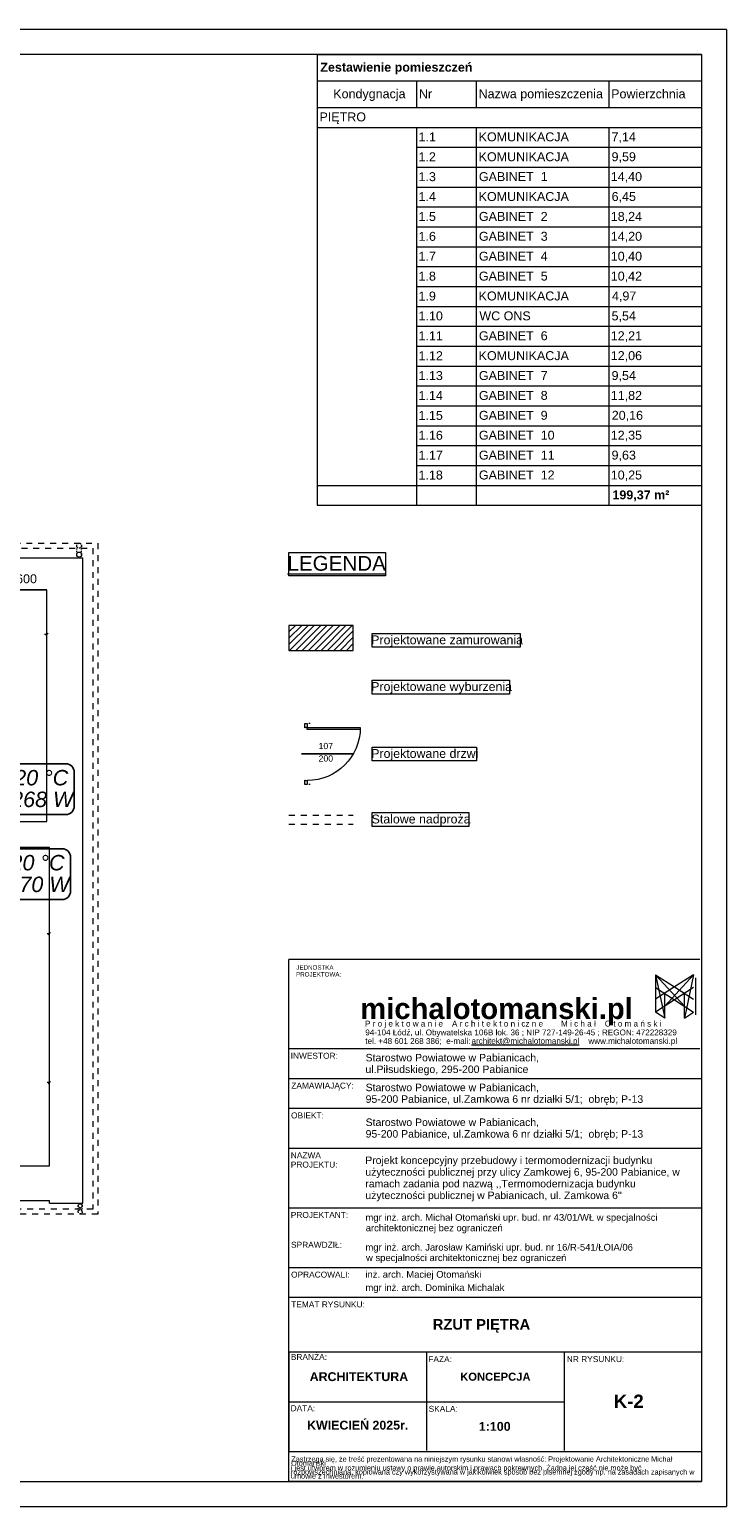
# Model space of a CAD drawing. Header units: millimetres. Extents: x 204754 to 495640, y -178579 to -98814.
# Tile 115 of 179: x 277273 to 291291, y -145571 to -115871. Entities that reach past the tile are written whole.
import ezdxf
from ezdxf.enums import TextEntityAlignment as Align
from ezdxf.lldxf.tags import DXFTag

# ---------------------------------------------------------------- set-up
doc = ezdxf.new("R2010")
doc.units = ezdxf.units.MM
doc.header["$MEASUREMENT"] = 0
doc.linetypes.add('2', pattern=[50, 25, -25])
doc.linetypes.add('Przerywana', pattern=[240, 120, -120])
doc.layers.get('0').update_dxf_attribs({"color": 252, "lineweight": 5})
for name, color, linetype, lineweight in [('! Tabelka_Nr_pióra__7', 252, 'Continuous', 5), ('Nowe_! NAZWY POM_Nr_pióra__19', 252, 'Continuous', 5), ('Nowe_! Tabelka_Nr_pióra__19', 252, 'Continuous', 5), ('Nowe_! Tabelka_Nr_pióra__7', 252, 'Continuous', 5), ('Nowe_220-A Ściany', 252, 'Continuous', 5), ('Nowe_220-A Ściany_Nr_pióra__27', 252, 'Continuous', 5), ('Nowe_220-A Ściany_Nr_pióra__93', 252, 'Continuous', 5), ('Nowe_810-G Ogólne_Nr_pióra__29', 252, 'Continuous', 5), ('Nowe_820-G Rysunki Obrazki_Nr_pióra__103', 252, 'Continuous', 5), ('Nowe_820-G Rysunki Obrazki_Nr_pióra__24', 252, 'Continuous', 5), ('Nowe_830-G Teksty Etykiety_Nr_pióra__1', 252, 'Continuous', 5), ('Nowe_Drzwi ARCHICAD_Nr_pióra__168', 252, 'Continuous', 5), ('Nowe_Nowe_220(1)-A Ściany zewnętrzne_Nr_pióra__103', 252, 'Continuous', 5), ('Nowe_Nowe_220(1)-A Ściany zewnętrzne_Nr_pióra__3', 252, 'Continuous', 5), ('Nowe_Nowe_220(1)-A Ściany zewnętrzne_Nr_pióra__57', 252, 'Continuous', 5), ('Nowe_SUPE_L_3_Nr_pióra__7', 252, 'Continuous', 5), ('Nowe_TABELKA_Nr_pióra__1', 252, 'Continuous', 5), ('Nowe_TABELKA_Nr_pióra__19', 252, 'Continuous', 5), ('Nowe_TABELKA_Nr_pióra__7', 252, 'Continuous', 5), ('Nowe_Warstwa ARCHICADa_Nr_pióra__1', 252, 'Continuous', 5), ('Nowe_Warstwa ARCHICADa_Nr_pióra__2', 252, 'Continuous', 5), ('Nowe_Warstwa ARCHICADa_Nr_pióra__7', 252, 'Continuous', 5), ('Nowe_Znaczniki drzwi ARCHICADa', 252, 'Continuous', 5), ('Nowe_Znaczniki drzwi ARCHICADa_Nr_pióra__111', 252, 'Continuous', 5), ('Nowe_Znaczniki drzwi ARCHICADa_Nr_pióra__141', 252, 'Continuous', 5), ('PROJEKT - FILTROWNIA RZUTY_Nr_pióra__1', 252, 'Continuous', 5), ('PROJEKT - FILTROWNIA RZUTY_Nr_pióra__7', 252, 'Continuous', 5), ('TABELKA_Nr_pióra__1', 252, 'Continuous', 5), ('TABELKA_Nr_pióra__61', 252, 'Continuous', 5), ('TABELKA_Nr_pióra__7', 252, 'Continuous', 5)]:
    doc.layers.add(name, color=color, linetype=linetype, lineweight=lineweight)
doc.layers.add('IS_Text_Konstrukcji', color=7, linetype='Continuous')
doc.layers.add('IS_Text_Odbiornikow_Therm', color=7, linetype='Continuous')
doc.styles.add('GENERATED_STYLE_1', font='arial.ttf')
doc.styles.add('GENERATED_STYLE_4', font='arial.ttf')
doc.styles.add('GENERATED_STYLE_5', font='arialbd.ttf')
tags = doc.linetypes.add('SOLID', pattern=[10, 10, 0]).pattern_tags.tags
tags[6:7] = [DXFTag(74, 4), DXFTag(75, 0), DXFTag(340, '0'), DXFTag(46, 0.0), DXFTag(50, 0.0), DXFTag(44, 0.0), DXFTag(45, 0.0)]
tags[4:5] = [DXFTag(74, 4), DXFTag(75, 0), DXFTag(340, '0'), DXFTag(46, 0.0), DXFTag(50, 0.0), DXFTag(44, 0.0), DXFTag(45, 0.0)]

# ---------------------------------------------------------------- blocks, each defined once
blk = doc.blocks.new('D Marker 11_14')
at = {"layer": 'Nowe_Znaczniki drzwi ARCHICADa_Nr_pióra__111', "color": 7, "linetype": 'Continuous', "lineweight": 25}
blk.add_line((0, 876), (0, -177), dxfattribs=at)
at = {"layer": 'Nowe_Znaczniki drzwi ARCHICADa_Nr_pióra__141', "color": 7, "lineweight": 25, "style": 'GENERATED_STYLE_1'}
for tag, p in [('AC_WIDO_A_SIZE', (-20, 210)), ('AC_WIDO_B_SIZE', (230, 210))]:
    blk.add_attdef(tag, text='', height=125, rotation=90, dxfattribs=at).set_placement(p, align=Align.BOTTOM_LEFT)
blk = doc.blocks.new('podkład 20251118')
at = {"color": 252, "lineweight": 5}
for p, q in [((282491, -126388), (284432, -126388)), ((282491, -126854), (282491, -126388)), ((284432, -126388), (284432, -126854)), ((284432, -126854), (282491, -126854)), ((284165, -128014), (287143, -128014)), ((284165, -128294), (284165, -128014)), ((287143, -128294), (284165, -128294)), ((287143, -128014), (287143, -128294)), ((284165, -128954), (286924, -128954)), ((284165, -129233), (284165, -128954)), ((286924, -128954), (286924, -129233)), ((286924, -129233), (284165, -129233)), ((284165, -130299), (286265, -130299)), ((284165, -130579), (284165, -130299)), ((286265, -130299), (286265, -130579)), ((286265, -130579), (284165, -130579)), ((284165, -131616), (286107, -131616)), ((284165, -131896), (284165, -131616)), ((286107, -131616), (286107, -131896)), ((286107, -131896), (284165, -131896))]:
    blk.add_line(p, q, dxfattribs=at)
at = {"color": 252, "linetype": 'Continuous', "lineweight": 5}
for p, q in [((277624, -128034), (277576, -128034)), ((277600, -128058), (277647, -128010)), ((277674, -134056), (277626, -134056)), ((277650, -134079), (277697, -134032)), ((277674, -137048), (277626, -137048)), ((277650, -137072), (277697, -137025))]:
    blk.add_line(p, q, dxfattribs=at)
at = {"layer": 'Nowe_! NAZWY POM_Nr_pióra__19', "color": 252, "linetype": 'Continuous', "lineweight": 5}
for p, q in [((277624, -127140), (276724, -127140)), ((277624, -131800), (277624, -127140)), ((276124, -131800), (277624, -131800)), ((277674, -132320), (274524, -132320)), ((277674, -138720), (277674, -132320)), ((276694, -138720), (277674, -138720))]:
    blk.add_line(p, q, dxfattribs=at)
at = {"layer": 'Nowe_! Tabelka_Nr_pióra__19', "color": 252, "linetype": 'Continuous', "lineweight": 5}
for p, q in [((291291, -115871), (249291, -115871)), ((291291, -115871), (291291, -145571)), ((249291, -145571), (291291, -145571))]:
    blk.add_line(p, q, dxfattribs=at)
at = {"layer": 'Nowe_! Tabelka_Nr_pióra__7', "color": 252, "linetype": 'Continuous', "lineweight": 5}
for p, q in [((290791, -116371), (251291, -116371)), ((290791, -116371), (290791, -145071)), ((290757, -134571), (282491, -134571)), ((282491, -145071), (282491, -134572)), ((290791, -134651), (290791, -145071)), ((290791, -134651), (290791, -145071)), ((289864, -134880), (289864, -135629)), ((289864, -134880), (290445, -135510)), ((289864, -134880), (290049, -135750)), ((289864, -134880), (290247, -135124)), ((290247, -135124), (289864, -135372)), ((290630, -135133), (289864, -135629)), ((289864, -135134), (290630, -135629)), ((290630, -134880), (290049, -135510)), ((290630, -134880), (290247, -135124)), ((290247, -135124), (290630, -135372)), ((290630, -134880), (290445, -135750)), ((290665, -134939), (290665, -135688)), ((290049, -135750), (290049, -135252)), ((290445, -135750), (290445, -135252)), ((290049, -135750), (289864, -135629)), ((290445, -135750), (290630, -135629)), ((290757, -136371), (282491, -136371)), ((290791, -136971), (282491, -136971)), ((290791, -137571), (282491, -137571)), ((290791, -138371), (282491, -138371)), ((290791, -139571), (282491, -139571)), ((290791, -140771), (282491, -140771)), ((290791, -141371), (282491, -141371)), ((290791, -142471), (282491, -142471)), ((285258, -142471), (285258, -144446)), ((288024, -142471), (288024, -144446)), ((288043, -143471), (282491, -143471)), ((290791, -144471), (282491, -144471)), ((251291, -145071), (290791, -145071)), ((290791, -145071), (282481, -145071)), ((290791, -145071), (282481, -145071))]:
    blk.add_line(p, q, dxfattribs=at)
at = {"layer": 'Nowe_220-A Ściany', "color": 252, "linetype": 'Continuous', "lineweight": 5}
for p, q in [((282491, -127857), (282492, -127856)), ((282491, -127984), (282620, -127856)), ((282491, -128112), (282747, -127856)), ((282491, -128239), (282874, -127856)), ((282501, -128356), (283001, -127856)), ((282629, -128356), (283129, -127856)), ((282756, -128356), (283256, -127856)), ((282883, -128356), (283383, -127856)), ((283011, -128356), (283511, -127856)), ((283138, -128356), (283638, -127856)), ((283265, -128356), (283765, -127856)), ((283392, -128356), (283784, -127964)), ((283520, -128356), (283784, -128091)), ((283647, -128356), (283784, -128218)), ((283774, -128356), (283784, -128346))]:
    blk.add_line(p, q, dxfattribs=at)
at = {"layer": 'Nowe_220-A Ściany_Nr_pióra__27', "color": 252, "linetype": 'Continuous', "lineweight": 5}
for p, q in [((282918, -129825), (282894, -129825)), ((282918, -131053), (282894, -131053))]:
    blk.add_line(p, q, dxfattribs=at)
at = {"layer": 'Nowe_220-A Ściany_Nr_pióra__93', "color": 252, "linetype": 'Continuous', "lineweight": 5}
for p, q in [((283784, -127856), (282491, -127856)), ((282491, -127856), (282491, -128356)), ((283784, -128356), (283784, -127856)), ((282491, -128356), (283784, -128356))]:
    blk.add_line(p, q, dxfattribs=at)
at = {"layer": 'Nowe_810-G Ogólne_Nr_pióra__29', "color": 252, "linetype": 'Przerywana', "lineweight": 5}
for p, q in [((282491, -131672), (283784, -131672)), ((282491, -131852), (283784, -131852))]:
    blk.add_line(p, q, dxfattribs=at)
at = {"layer": 'Nowe_820-G Rysunki Obrazki_Nr_pióra__103', "color": 252, "linetype": '2', "lineweight": 5}
blk.add_circle((278293, -139645), 40, dxfattribs=at)
at = {"layer": 'Nowe_820-G Rysunki Obrazki_Nr_pióra__24', "color": 7, "linetype": 'Continuous', "lineweight": 15}
blk.add_circle((278293, -139524), 40, dxfattribs=at)
at = {"layer": 'Nowe_Drzwi ARCHICAD_Nr_pióra__168', "color": 252, "linetype": 'Continuous', "lineweight": 5}
for p, q in [((282808, -129905), (282808, -129825)), ((282808, -129825), (282858, -129825)), ((282808, -129915), (282808, -129905)), ((282818, -129915), (282808, -129915)), ((282858, -129905), (282818, -129905)), ((282818, -129905), (282818, -129915)), ((282858, -129825), (282858, -129905)), ((282858, -129945), (282858, -129905)), ((282858, -129905), (283925, -129905)), ((283925, -129945), (282858, -129945)), ((283925, -129905), (283925, -129945)), ((282808, -130973), (282808, -130963)), ((282808, -130963), (282818, -130963)), ((282808, -131053), (282808, -130973)), ((282818, -130963), (282818, -130973)), ((282818, -130973), (282858, -130973)), ((282858, -130973), (282858, -131053)), ((282858, -131053), (282808, -131053))]:
    blk.add_line(p, q, dxfattribs=at)
at = {"layer": 'Nowe_Drzwi ARCHICAD_Nr_pióra__168', "color": 252, "linetype": 'Continuous', "lineweight": 5, "extrusion": (0, 0, -1)}
blk.add_ellipse((282858, -129905), major_axis=(755, 755), ratio=1, start_param=0.785398, end_param=2.356194, dxfattribs=at)
at = {"layer": 'Nowe_Nowe_220(1)-A Ściany zewnętrzne_Nr_pióra__103', "color": 252, "linetype": 'Przerywana', "lineweight": 5}
for p, q in [((270009, -126200), (278644, -126200)), ((278644, -126200), (278644, -139692)), ((269909, -126300), (278544, -126300)), ((278544, -126300), (278544, -139592)), ((278644, -139692), (256974, -139692)), ((278544, -139592), (257074, -139592))]:
    blk.add_line(p, q, dxfattribs=at)
at = {"layer": 'Nowe_Nowe_220(1)-A Ściany zewnętrzne_Nr_pióra__103', "color": 252, "linetype": '2', "lineweight": 5}
for p, q in [((278221, -126430), (278221, -126250)), ((278321, -126430), (278321, -126256)), ((278253, -139645), (278253, -139526)), ((278333, -139650), (278333, -139526))]:
    blk.add_line(p, q, dxfattribs=at)
blk.add_circle((278271, -126250), 50, dxfattribs=at)
at = {"layer": 'Nowe_Nowe_220(1)-A Ściany zewnętrzne_Nr_pióra__3', "color": 252, "linetype": 'Continuous', "lineweight": 5}
blk.add_circle((278271, -126430), 50, dxfattribs=at)
at = {"layer": 'Nowe_Nowe_220(1)-A Ściany zewnętrzne_Nr_pióra__57', "color": 252, "linetype": 'Continuous', "lineweight": 5}
for p, q in [((269684, -126495), (278344, -126495)), ((278344, -139470), (278344, -126495)), ((269624, -127140), (277624, -127140)), ((277624, -131800), (277624, -127140)), ((269624, -131800), (277624, -131800)), ((269844, -132320), (277674, -132320)), ((277674, -138720), (277674, -132320)), ((269524, -138720), (277674, -138720)), ((269751, -139420), (277674, -139420)), ((277674, -139470), (277674, -139420)), ((277674, -139470), (278344, -139470))]:
    blk.add_line(p, q, dxfattribs=at)
at = {"layer": 'Nowe_SUPE_L_3_Nr_pióra__7', "color": 252, "linetype": 'Continuous', "lineweight": 5}
blk.add_line((282491, -142471), (282491, -144446), dxfattribs=at)
at = {"layer": 'Nowe_Warstwa ARCHICADa_Nr_pióra__2', "color": 252, "linetype": 'Continuous', "lineweight": 5}
for p, q in [((283058, -116371), (283058, -116904)), ((283058, -116904), (290791, -116904)), ((283058, -116904), (283058, -117438)), ((285058, -116904), (285058, -117438)), ((286258, -116904), (286258, -117438)), ((288924, -116904), (288924, -117438)), ((290791, -116904), (290791, -117438)), ((283058, -117438), (283058, -118238)), ((283058, -117438), (286258, -117438)), ((286258, -117438), (288924, -117438)), ((288924, -117438), (290791, -117438)), ((290791, -117438), (290791, -118238)), ((283058, -117838), (290791, -117838)), ((285058, -117838), (285058, -118238)), ((285058, -117838), (285058, -118238)), ((286258, -117838), (286258, -118238)), ((286258, -117838), (286258, -118238)), ((288924, -117838), (288924, -118238)), ((288924, -117838), (288924, -118238)), ((283058, -118238), (283058, -118638)), ((285058, -118238), (285058, -118638)), ((285058, -118238), (286258, -118238)), ((285058, -118238), (286258, -118238)), ((285058, -118238), (285058, -118638)), ((286258, -118238), (286258, -118638)), ((286258, -118238), (288924, -118238)), ((286258, -118238), (288924, -118238)), ((286258, -118238), (286258, -118638)), ((288924, -118238), (288924, -118638)), ((288924, -118238), (290791, -118238)), ((288924, -118238), (290791, -118238)), ((288924, -118238), (288924, -118638)), ((290791, -118238), (290791, -118638)), ((283058, -118638), (283058, -119038)), ((285058, -118638), (285058, -119038)), ((285058, -118638), (286258, -118638)), ((285058, -118638), (286258, -118638)), ((285058, -118638), (285058, -119038)), ((286258, -118638), (286258, -119038)), ((286258, -118638), (288924, -118638)), ((286258, -118638), (288924, -118638)), ((286258, -118638), (286258, -119038)), ((288924, -118638), (288924, -119038)), ((288924, -118638), (290791, -118638)), ((288924, -118638), (290791, -118638)), ((288924, -118638), (288924, -119038)), ((290791, -118638), (290791, -119038)), ((283058, -119038), (283058, -119438)), ((285058, -119038), (285058, -119438)), ((285058, -119038), (286258, -119038)), ((285058, -119038), (286258, -119038)), ((285058, -119038), (285058, -119438)), ((286258, -119038), (286258, -119438)), ((286258, -119038), (288924, -119038)), ((286258, -119038), (288924, -119038)), ((286258, -119038), (286258, -119438)), ((288924, -119038), (288924, -119438)), ((288924, -119038), (290791, -119038)), ((288924, -119038), (290791, -119038)), ((288924, -119038), (288924, -119438)), ((290791, -119038), (290791, -119438)), ((283058, -119438), (283058, -119838)), ((285058, -119438), (285058, -119838)), ((285058, -119438), (286258, -119438)), ((285058, -119438), (286258, -119438)), ((285058, -119438), (285058, -119838)), ((286258, -119438), (286258, -119838)), ((286258, -119438), (288924, -119438)), ((286258, -119438), (288924, -119438)), ((286258, -119438), (286258, -119838)), ((288924, -119438), (288924, -119838)), ((288924, -119438), (290791, -119438)), ((288924, -119438), (290791, -119438)), ((288924, -119438), (288924, -119838)), ((290791, -119438), (290791, -119838)), ((283058, -119838), (283058, -120238)), ((285058, -119838), (285058, -120238)), ((285058, -119838), (286258, -119838)), ((285058, -119838), (286258, -119838)), ((285058, -119838), (285058, -120238)), ((286258, -119838), (286258, -120238)), ((286258, -119838), (288924, -119838)), ((286258, -119838), (288924, -119838)), ((286258, -119838), (286258, -120238)), ((288924, -119838), (288924, -120238)), ((288924, -119838), (290791, -119838)), ((288924, -119838), (290791, -119838)), ((288924, -119838), (288924, -120238)), ((290791, -119838), (290791, -120238)), ((283058, -120238), (283058, -120638)), ((285058, -120238), (285058, -120638)), ((285058, -120238), (286258, -120238)), ((285058, -120238), (286258, -120238)), ((285058, -120238), (285058, -120638)), ((286258, -120238), (286258, -120638)), ((286258, -120238), (288924, -120238)), ((286258, -120238), (288924, -120238)), ((286258, -120238), (286258, -120638)), ((288924, -120238), (288924, -120638)), ((288924, -120238), (290791, -120238)), ((288924, -120238), (290791, -120238)), ((288924, -120238), (288924, -120638)), ((290791, -120238), (290791, -120638)), ((283058, -120638), (283058, -121038)), ((285058, -120638), (285058, -121038)), ((285058, -120638), (286258, -120638)), ((285058, -120638), (286258, -120638)), ((285058, -120638), (285058, -121038)), ((286258, -120638), (286258, -121038)), ((286258, -120638), (288924, -120638)), ((286258, -120638), (288924, -120638)), ((286258, -120638), (286258, -121038)), ((288924, -120638), (288924, -121038)), ((288924, -120638), (290791, -120638)), ((288924, -120638), (290791, -120638)), ((288924, -120638), (288924, -121038)), ((290791, -120638), (290791, -121038)), ((283058, -121038), (283058, -121438)), ((285058, -121038), (285058, -121438)), ((285058, -121038), (286258, -121038)), ((285058, -121038), (286258, -121038)), ((285058, -121038), (285058, -121438)), ((286258, -121038), (286258, -121438)), ((286258, -121038), (288924, -121038)), ((286258, -121038), (288924, -121038)), ((286258, -121038), (286258, -121438)), ((288924, -121038), (288924, -121438)), ((288924, -121038), (290791, -121038)), ((288924, -121038), (290791, -121038)), ((288924, -121038), (288924, -121438)), ((290791, -121038), (290791, -121438)), ((283058, -121438), (283058, -121838)), ((285058, -121438), (285058, -121838)), ((285058, -121438), (286258, -121438)), ((285058, -121438), (286258, -121438)), ((285058, -121438), (285058, -121838)), ((286258, -121438), (286258, -121838)), ((286258, -121438), (288924, -121438)), ((286258, -121438), (288924, -121438)), ((286258, -121438), (286258, -121838)), ((288924, -121438), (288924, -121838)), ((288924, -121438), (290791, -121438)), ((288924, -121438), (290791, -121438)), ((288924, -121438), (288924, -121838)), ((290791, -121438), (290791, -121838)), ((283058, -121838), (283058, -122238)), ((285058, -121838), (285058, -122238)), ((285058, -121838), (286258, -121838)), ((285058, -121838), (286258, -121838)), ((285058, -121838), (285058, -122238)), ((286258, -121838), (286258, -122238)), ((286258, -121838), (288924, -121838)), ((286258, -121838), (288924, -121838)), ((286258, -121838), (286258, -122238)), ((288924, -121838), (288924, -122238)), ((288924, -121838), (290791, -121838)), ((288924, -121838), (290791, -121838)), ((288924, -121838), (288924, -122238)), ((290791, -121838), (290791, -122238)), ((283058, -122238), (283058, -122638)), ((285058, -122238), (285058, -122638)), ((285058, -122238), (286258, -122238)), ((285058, -122238), (286258, -122238)), ((285058, -122238), (285058, -122638)), ((286258, -122238), (286258, -122638)), ((286258, -122238), (288924, -122238)), ((286258, -122238), (288924, -122238)), ((286258, -122238), (286258, -122638)), ((288924, -122238), (288924, -122638)), ((288924, -122238), (290791, -122238)), ((288924, -122238), (290791, -122238)), ((288924, -122238), (288924, -122638)), ((290791, -122238), (290791, -122638)), ((283058, -122638), (283058, -123038)), ((285058, -122638), (285058, -123038)), ((285058, -122638), (286258, -122638)), ((285058, -122638), (286258, -122638)), ((285058, -122638), (285058, -123038)), ((286258, -122638), (286258, -123038)), ((286258, -122638), (288924, -122638)), ((286258, -122638), (288924, -122638)), ((286258, -122638), (286258, -123038)), ((288924, -122638), (288924, -123038)), ((288924, -122638), (290791, -122638)), ((288924, -122638), (290791, -122638)), ((288924, -122638), (288924, -123038)), ((290791, -122638), (290791, -123038)), ((283058, -123038), (283058, -123438)), ((285058, -123038), (285058, -123438)), ((285058, -123038), (286258, -123038)), ((285058, -123038), (286258, -123038)), ((285058, -123038), (285058, -123438)), ((286258, -123038), (286258, -123438)), ((286258, -123038), (288924, -123038)), ((286258, -123038), (288924, -123038)), ((286258, -123038), (286258, -123438)), ((288924, -123038), (288924, -123438)), ((288924, -123038), (290791, -123038)), ((288924, -123038), (290791, -123038)), ((288924, -123038), (288924, -123438)), ((290791, -123038), (290791, -123438)), ((283058, -123438), (283058, -123838)), ((285058, -123438), (285058, -123838)), ((285058, -123438), (286258, -123438)), ((285058, -123438), (286258, -123438)), ((285058, -123438), (285058, -123838)), ((286258, -123438), (286258, -123838)), ((286258, -123438), (288924, -123438)), ((286258, -123438), (288924, -123438)), ((286258, -123438), (286258, -123838)), ((288924, -123438), (288924, -123838)), ((288924, -123438), (290791, -123438)), ((288924, -123438), (290791, -123438)), ((288924, -123438), (288924, -123838)), ((290791, -123438), (290791, -123838)), ((283058, -123838), (283058, -124238)), ((285058, -123838), (285058, -124238)), ((285058, -123838), (286258, -123838)), ((285058, -123838), (286258, -123838)), ((285058, -123838), (285058, -124238)), ((286258, -123838), (286258, -124238)), ((286258, -123838), (288924, -123838)), ((286258, -123838), (288924, -123838)), ((286258, -123838), (286258, -124238)), ((288924, -123838), (288924, -124238)), ((288924, -123838), (290791, -123838)), ((288924, -123838), (290791, -123838)), ((288924, -123838), (288924, -124238)), ((290791, -123838), (290791, -124238)), ((283058, -124238), (283058, -124638)), ((285058, -124238), (285058, -124638)), ((285058, -124238), (286258, -124238)), ((285058, -124238), (286258, -124238)), ((285058, -124238), (285058, -124638)), ((286258, -124238), (286258, -124638)), ((286258, -124238), (288924, -124238)), ((286258, -124238), (288924, -124238)), ((286258, -124238), (286258, -124638)), ((288924, -124238), (288924, -124638)), ((288924, -124238), (290791, -124238)), ((288924, -124238), (290791, -124238)), ((288924, -124238), (288924, -124638)), ((290791, -124238), (290791, -124638)), ((283058, -124638), (283058, -125438)), ((285058, -124638), (285058, -125438)), ((285058, -124638), (286258, -124638)), ((285058, -124638), (286258, -124638)), ((285058, -124638), (285058, -125038)), ((286258, -124638), (286258, -125038)), ((286258, -124638), (288924, -124638)), ((286258, -124638), (288924, -124638)), ((286258, -124638), (286258, -125438)), ((288924, -124638), (288924, -125038)), ((288924, -124638), (290791, -124638)), ((288924, -124638), (290791, -124638)), ((288924, -124638), (288924, -125438)), ((290791, -124638), (290791, -125438)), ((283058, -125038), (286258, -125038)), ((285058, -125038), (286258, -125038)), ((286258, -125038), (288924, -125038)), ((286258, -125038), (288924, -125038)), ((288924, -125038), (290791, -125038)), ((288924, -125038), (290791, -125038)), ((283058, -125438), (290791, -125438))]:
    blk.add_line(p, q, dxfattribs=at)
at = {"layer": 'Nowe_Warstwa ARCHICADa_Nr_pióra__7', "color": 252, "linetype": 'Continuous', "lineweight": 5}
for p, q in [((283058, -116371), (290791, -116371)), ((290791, -116371), (290791, -125438))]:
    blk.add_line(p, q, dxfattribs=at)
at = {"layer": 'Nowe_Znaczniki drzwi ARCHICADa', "color": 7, "linetype": 'Continuous', "lineweight": 25}
ref = blk.add_blockref('D Marker 11_14', (282918, -130439), dxfattribs=dict(at, rotation=270))
ref.add_attrib('AC_WIDO_A_SIZE', '107', dxfattribs={"layer": 'Nowe_Znaczniki drzwi ARCHICADa_Nr_pióra__141', "color": 7, "lineweight": 25, "height": 125, "rotation": 360, "style": 'GENERATED_STYLE_1'}).set_placement((283087, -130379), align=Align.BOTTOM_LEFT)
ref.add_attrib('AC_WIDO_B_SIZE', '200', dxfattribs={"layer": 'Nowe_Znaczniki drzwi ARCHICADa_Nr_pióra__141', "color": 7, "lineweight": 25, "height": 125, "rotation": 360, "style": 'GENERATED_STYLE_1'}).set_placement((283087, -130629), align=Align.BOTTOM_LEFT)
at = {"layer": '! Tabelka_Nr_pióra__7', "color": 252, "lineweight": 5, "style": 'GENERATED_STYLE_1'}
for s, height, p in [('JEDNOSTKA', 89.2, (282640, -134776)), ('PROJEKTOWA:', 89.25, (282634, -134915))]:
    blk.add_text(s, height=height, rotation=360, dxfattribs=at).set_placement(p)
at = {"layer": 'Nowe_! Tabelka_Nr_pióra__7', "color": 252, "lineweight": 5}
for s, height, style, p in [('RZUT PIĘTRA', 212.33, 'GENERATED_STYLE_5', (285383, -142015)), ('ARCHITEKTURA', 178.5, 'GENERATED_STYLE_5', (282908, -143050)), ('KONCEPCJA', 161.4, 'GENERATED_STYLE_5', (285935, -143043)), ('K-2', 267.7, 'GENERATED_STYLE_5', (289024, -143590)), ('KWIECIEŃ 2025r.', 178.5, 'GENERATED_STYLE_5', (282855, -144026)), ('1:100', 178.5, 'GENERATED_STYLE_5', (286311, -144050)), ('Otomański', 104.7, 'GENERATED_STYLE_1', (282534, -144753)), ('Zastrzega się, że treść prezentowana na niniejszym rysunku stanowi własność: Projektowanie Architektoniczne Michał', 104.658, 'GENERATED_STYLE_1', (282538, -144670)), ('i jest utworem w rozumieniu ustawy o prawie autorskim i prawach pokrewnych. Żadna jej część nie może być', 104.658, 'GENERATED_STYLE_1', (282531, -144847)), ('umowie z Inwestorem.', 104.66, 'GENERATED_STYLE_1', (282531, -145012)), ('rozpowszechniana, kopiowana czy wykorzystywana w jakikolwiek sposób bez pisemnej zgody np. na zasadach zapisanych w', 104.658, 'GENERATED_STYLE_1', (282531, -144929))]:
    blk.add_text(s, height=height, dxfattribs=dict(at, style=style)).set_placement(p)
at = {"layer": 'Nowe_830-G Teksty Etykiety_Nr_pióra__1', "color": 252, "lineweight": 5, "style": 'GENERATED_STYLE_4'}
for s, height, p in [('%%ULEGENDA', 296.5, (282461, -126754)), ('Projektowane zamurowania', 177.9, (284146, -128233)), ('Projektowane wyburzenia', 177.9, (284146, -129172)), ('Projektowane drzwi', 177.9, (284146, -130518)), ('Stalowe nadproża', 177.9, (284154, -131836))]:
    blk.add_text(s, height=height, dxfattribs=at).set_placement(p)
at = {"layer": 'Nowe_TABELKA_Nr_pióra__1', "color": 252, "lineweight": 5, "style": 'GENERATED_STYLE_1'}
for s, p in [('Projekt koncepcyjny przebudowy i termomodernizacji budynku', (284026, -138684)), ('użyteczności publicznej przy ulicy Zamkowej 6, 95-200 Pabianice, w', (284029, -138919)), ('ramach zadania pod nazwą ,,Termomodernizacja budynku', (284028, -139155)), ("użyteczności publicznej w Pabianicach, ul. Zamkowa 6''", (284029, -139390))]:
    blk.add_text(s, height=150, dxfattribs=at).set_placement(p)
at = {"layer": 'Nowe_TABELKA_Nr_pióra__19', "color": 252, "lineweight": 5, "style": 'GENERATED_STYLE_5'}
blk.add_text('michalotomanski.pl', height=420.41, dxfattribs=at).set_placement((283925, -135769))
at = {"layer": 'Nowe_TABELKA_Nr_pióra__7', "color": 252, "lineweight": 5, "style": 'GENERATED_STYLE_1'}
for s, p in [('Starostwo Powiatowe w Pabianicach,', (284033, -137920)), ('95-200 Pabianice, ul.Zamkowa 6 nr działki 5/1;  obręb; P-13', (284033, -138154))]:
    blk.add_text(s, height=150.75, dxfattribs=at).set_placement(p)
at = {"layer": 'Nowe_Warstwa ARCHICADa_Nr_pióra__1', "color": 252, "lineweight": 5}
for s, style, p in [('Zestawienie pomieszczeń', 'GENERATED_STYLE_5', (283122, -116718)), ('Kondygnacja', 'GENERATED_STYLE_1', (283382, -117253)), ('Nr', 'GENERATED_STYLE_1', (285105, -117254)), ('Nazwa pomieszczenia', 'GENERATED_STYLE_1', (286305, -117253)), ('Powierzchnia', 'GENERATED_STYLE_1', (288972, -117254)), ('PIĘTRO', 'GENERATED_STYLE_1', (283105, -117718)), ('1.1', 'GENERATED_STYLE_1', (285097, -118120)), ('KOMUNIKACJA', 'GENERATED_STYLE_1', (286306, -118119)), ('7,14', 'GENERATED_STYLE_1', (288979, -118119)), ('1.2', 'GENERATED_STYLE_1', (285097, -118520)), ('KOMUNIKACJA', 'GENERATED_STYLE_1', (286306, -118519)), ('9,59', 'GENERATED_STYLE_1', (288980, -118519)), ('1.3', 'GENERATED_STYLE_1', (285097, -118920)), ('GABINET  1', 'GENERATED_STYLE_1', (286311, -118919)), ('14,40', 'GENERATED_STYLE_1', (288964, -118919)), ('1.4', 'GENERATED_STYLE_1', (285097, -119320)), ('KOMUNIKACJA', 'GENERATED_STYLE_1', (286306, -119319)), ('6,45', 'GENERATED_STYLE_1', (288981, -119319)), ('1.5', 'GENERATED_STYLE_1', (285097, -119720)), ('GABINET  2', 'GENERATED_STYLE_1', (286311, -119719)), ('18,24', 'GENERATED_STYLE_1', (288964, -119719)), ('1.6', 'GENERATED_STYLE_1', (285097, -120120)), ('GABINET  3', 'GENERATED_STYLE_1', (286311, -120119)), ('14,20', 'GENERATED_STYLE_1', (288964, -120119)), ('1.7', 'GENERATED_STYLE_1', (285097, -120520)), ('GABINET  4', 'GENERATED_STYLE_1', (286311, -120519)), ('10,40', 'GENERATED_STYLE_1', (288964, -120519)), ('1.8', 'GENERATED_STYLE_1', (285097, -120920)), ('GABINET  5', 'GENERATED_STYLE_1', (286311, -120919)), ('10,42', 'GENERATED_STYLE_1', (288964, -120919)), ('1.9', 'GENERATED_STYLE_1', (285097, -121320)), ('KOMUNIKACJA', 'GENERATED_STYLE_1', (286306, -121319)), ('4,97', 'GENERATED_STYLE_1', (288988, -121319)), ('1.10', 'GENERATED_STYLE_1', (285097, -121720)), ('WC ONS', 'GENERATED_STYLE_1', (286321, -121719)), ('5,54', 'GENERATED_STYLE_1', (288980, -121720)), ('1.11', 'GENERATED_STYLE_1', (285097, -122120)), ('GABINET  6', 'GENERATED_STYLE_1', (286311, -122119)), ('12,21', 'GENERATED_STYLE_1', (288964, -122119)), ('1.12', 'GENERATED_STYLE_1', (285097, -122520)), ('KOMUNIKACJA', 'GENERATED_STYLE_1', (286306, -122519)), ('12,06', 'GENERATED_STYLE_1', (288964, -122519)), ('1.13', 'GENERATED_STYLE_1', (285097, -122920)), ('GABINET  7', 'GENERATED_STYLE_1', (286311, -122919)), ('9,54', 'GENERATED_STYLE_1', (288980, -122919)), ('1.14', 'GENERATED_STYLE_1', (285097, -123320)), ('GABINET  8', 'GENERATED_STYLE_1', (286311, -123319)), ('11,82', 'GENERATED_STYLE_1', (288964, -123319)), ('1.15', 'GENERATED_STYLE_1', (285097, -123720)), ('GABINET  9', 'GENERATED_STYLE_1', (286311, -123719)), ('20,16', 'GENERATED_STYLE_1', (288984, -123719)), ('1.16', 'GENERATED_STYLE_1', (285097, -124120)), ('GABINET  10', 'GENERATED_STYLE_1', (286311, -124119)), ('12,35', 'GENERATED_STYLE_1', (288964, -124119)), ('1.17', 'GENERATED_STYLE_1', (285097, -124520)), ('GABINET  11', 'GENERATED_STYLE_1', (286311, -124519)), ('9,63', 'GENERATED_STYLE_1', (288980, -124519)), ('1.18', 'GENERATED_STYLE_1', (285097, -124920)), ('GABINET  12', 'GENERATED_STYLE_1', (286311, -124919)), ('10,25', 'GENERATED_STYLE_1', (288964, -124919)), ('199,37 m²', 'GENERATED_STYLE_5', (288997, -125319))]:
    blk.add_text(s, height=180, dxfattribs=dict(at, style=style)).set_placement(p)
at = {"layer": 'PROJEKT - FILTROWNIA RZUTY_Nr_pióra__1', "color": 252, "lineweight": 5, "style": 'GENERATED_STYLE_1'}
for s, p in [('inż. arch. Maciej Otomański', (284029, -140972)), ('mgr inż. arch. Dominika Michalak', (284029, -141237))]:
    blk.add_text(s, height=135.89, dxfattribs=at).set_placement(p)
at = {"layer": 'PROJEKT - FILTROWNIA RZUTY_Nr_pióra__7', "color": 252, "lineweight": 5, "style": 'GENERATED_STYLE_1'}
for s, p in [('Starostwo Powiatowe w Pabianicach,', (284033, -136621)), ('ul.Piłsudskiego, 295-200 Pabianice', (284029, -136855)), ('Starostwo Powiatowe w Pabianicach,', (284033, -137220)), ('95-200 Pabianice, ul.Zamkowa 6 nr działki 5/1;  obręb; P-13', (284033, -137454))]:
    blk.add_text(s, height=150.75, dxfattribs=at).set_placement(p)
at = {"layer": 'TABELKA_Nr_pióra__1', "color": 252, "lineweight": 5, "style": 'GENERATED_STYLE_1'}
for s, p in [('w specjalności architektonicznej bez ograniczeń', (284041, -140637)), ('mgr inż. arch. Jarosław Kamiński upr. bud. nr 16/R-541/ŁOIA/06', (284029, -140426))]:
    blk.add_text(s, height=135.89, dxfattribs=at).set_placement(p)
at = {"layer": 'TABELKA_Nr_pióra__61', "color": 252, "lineweight": 5, "style": 'GENERATED_STYLE_1'}
for s, p in [('%%Uarchitekt@michalotomanski.pl', (286162, -136268)), ('    www.michalotomanski.pl', (288332, -136268))]:
    blk.add_text(s, height=116.78, dxfattribs=at).set_placement(p)
at = {"layer": 'TABELKA_Nr_pióra__7', "color": 252, "lineweight": 5, "style": 'GENERATED_STYLE_1'}
for s, height, p in [(' 94-104 Łódź, ul. Obywatelska 106B lok. 36 ; NIP 727-149-26-45 ; REGON: 472228329', 116.78, (283981, -136097)), (' P r o j e k t o w a n i e    A r c h i t e k t o n i cz n e        M i c h a ł    O t o m a ń s k i', 116.78, (283975, -135920)), (' tel. +48 601 268 386;  e-mali:', 116.78, (283981, -136270)), ('INWESTOR:', 120, (282525, -136568)), ('ZAMAWIAJĄCY:', 120, (282538, -137168)), ('OBIEKT:', 120, (282533, -137768)), ('NAZWA', 120, (282528, -138568)), ('PROJEKTU:', 120, (282528, -138756)), ('PROJEKTANT:', 120, (282528, -139768)), ('architektonicznej bez ograniczeń', 135.89, (284035, -140037)), ('mgr inż. arch. Michał Otomański upr. bud. nr 43/01/WŁ w specjalności', 135.89, (284029, -139826)), ('SPRAWDZIŁ:', 120, (282533, -140369)), ('OPRACOWALI:', 120, (282533, -140968)), ('TEMAT RYSUNKU:', 120, (282537, -141568)), ('BRANŻA:', 120, (282529, -142624)), ('FAZA:', 120, (285294, -142669)), ('NR RYSUNKU:', 120, (288080, -142668)), ('DATA:', 120, (282525, -143656)), ('SKALA:', 120, (285300, -143668))]:
    blk.add_text(s, height=height, dxfattribs=at).set_placement(p)

msp = doc.modelspace()

# ---------------------------------------------------------------- linework, layer by layer
at = {"layer": 'IS_Text_Konstrukcji', "linetype": 'SOLID', "ltscale": 10}
for points in [[(275323, -131657), (278003, -131657, 0.414214), (278173, -131487), (278173, -130807, 0.414214), (278003, -130637), (275323, -130637, 0.414214), (275153, -130807), (275153, -131487, 0.414214), (275323, -131657)], [(275248, -133366), (277928, -133366, 0.414214), (278098, -133196), (278098, -132516, 0.414214), (277928, -132346), (275248, -132346, 0.414214), (275078, -132516), (275078, -133196, 0.414214), (275248, -133366)]]:
    msp.add_lwpolyline(points, format="xyb", dxfattribs=at)

# ---------------------------------------------------------------- block references
msp.add_blockref('podkład 20251118', (0, 0))

# ---------------------------------------------------------------- texts
at = {"layer": 'IS_Text_Konstrukcji', "linetype": 'SOLID', "ltscale": 10, "char_height": 309.6}
for s, insert, attachment_point in [('\\fArial|b0|i1;+20 °C', (276713, -131075), 7), ('{\\fArial|b0|i1|c0|p34;Φ\\fArial|b0|i1|c238|p34;wym: 1268 W}', (276663, -131197), 2), ('\\fArial|b0|i1;+20 °C', (276638, -132784), 7), ('{\\fArial|b0|i1|c0|p34;Φ\\fArial|b0|i1|c238|p34;wym: 1270 W}', (276588, -132906), 2)]:
    msp.add_mtext(s, dxfattribs=dict(at, insert=insert, attachment_point=attachment_point))
at = {"layer": 'IS_Text_Odbiornikow_Therm', "linetype": 'SOLID', "ltscale": 10, "insert": (276318, -126826), "char_height": 180, "attachment_point": 1}
msp.add_mtext('\\fArial|b0|i0;22KV/600', dxfattribs=at)

doc.saveas('drawing.dxf')
